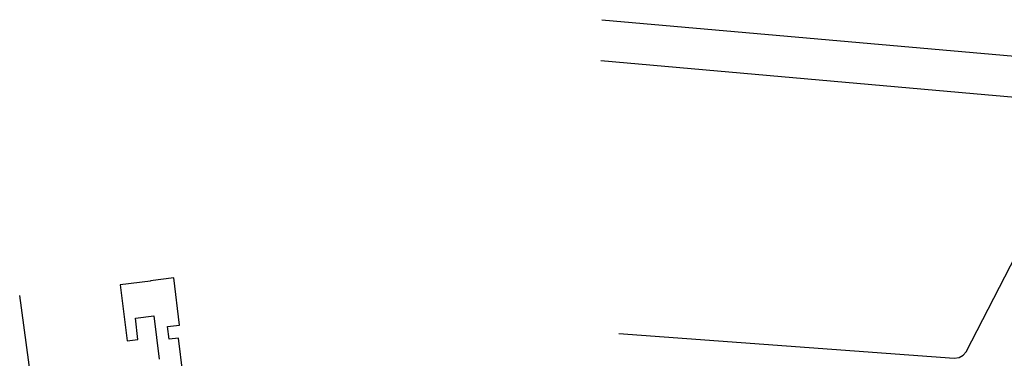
# Model space of a CAD drawing. Header units: metres. Extents: x 89795 to 94000, y 463250 to 466585.
# Tile 243 of 243: x 91665 to 91880, y 466082 to 466156. Entities that reach past the tile are written whole.
import ezdxf

# ---------------------------------------------------------------- set-up
doc = ezdxf.new("R2010")
doc.units = ezdxf.units.M
doc.layers.add('XXX_Background', color=3, linetype='Continuous')

msp = doc.modelspace()

# ---------------------------------------------------------------- linework, layer by layer
at = {"layer": 'XXX_Background'}
msp.add_lwpolyline([(91792.35, 466155.99), (91895.74, 466146.87, 0.255196), (91896.21, 466147.07, 0.077549), (91896.27, 466147.19, 0.072333), (91896.3, 466147.36, 0.077554), (91896.29, 466147.49, 0.044172), (91896.25, 466147.59, 0.07755), (91896.18, 466147.7, 0.034824), (91896.11, 466147.77), (91896.01, 466147.83), (91895.61, 466148.02)], format="xyb", dxfattribs=at)
for points in [[(91796.12, 466087.48), (91869.24, 466082.07), (91870.3, 466082.24), (91871.23, 466082.77), (91871.82, 466083.48), (91892.38, 466123.32), (91892.91, 466124.97), (91893.14, 466126.25), (91893.23, 466128.21), (91892.97, 466130.14), (91892.48, 466131.81), (91892.13, 466132.64), (91891.1, 466134.29), (91890.3, 466135.23), (91889.32, 466136.17), (91888.06, 466137.12), (91887.48, 466137.47), (91886.27, 466138.07), (91884.99, 466138.54), (91883.68, 466138.88), (91882.57, 466139.01), (91873.48, 466139.81), (91792.17, 466147)], [(91702.88, 466063.35), (91700.05, 466086.47), (91697.99, 466086.21), (91697.65, 466088.99), (91700.28, 466089.32), (91699.02, 466099.63), (91693.95, 466099.01), (91693.96, 466098.91), (91687.34, 466098.1), (91688.84, 466085.88), (91691.21, 466086.17), (91690.64, 466090.82), (91694.67, 466091.31), (91695.82, 466081.91)], [(91675.57, 466020.66), (91665.41, 466095.76)]]:
    msp.add_lwpolyline(points, dxfattribs=at)

doc.saveas('drawing.dxf')
